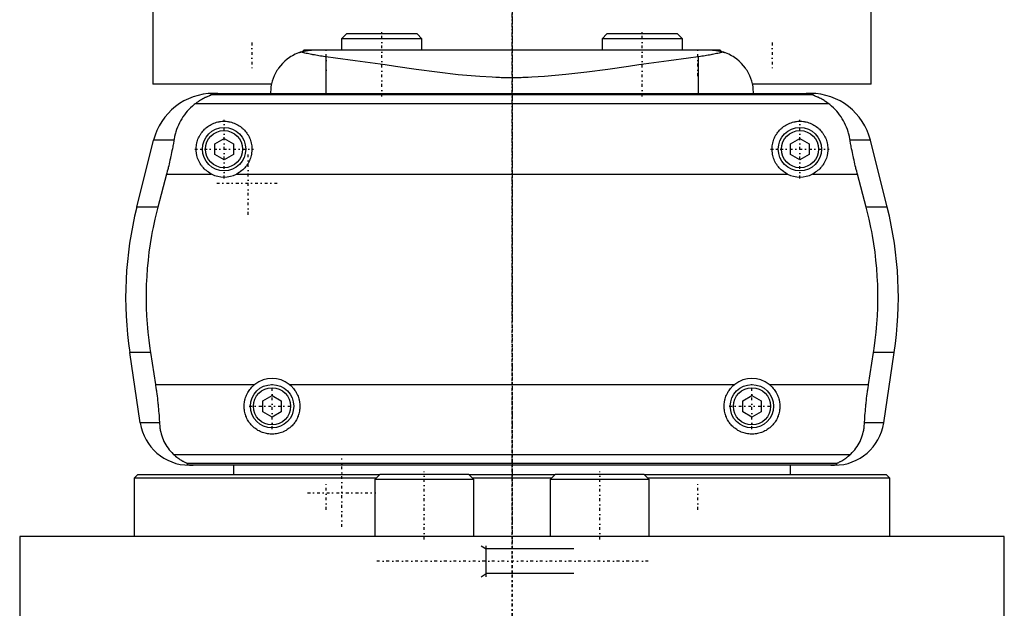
# Model space of a CAD drawing. Extents: x -90 to 90, y -319 to 715.
# Tile 2 of 5: x -80 to 80, y -23 to 72. Entities that reach past the tile are written whole.
import ezdxf

# ---------------------------------------------------------------- set-up
doc = ezdxf.new("R2010")
doc.units = 0
doc.linetypes.add('CENTER', pattern=[1.5, 0.45, -0.5, 0.05, -0.5])
for name, color, linetype in [('AM_0', 7, 'CONTINUOUS'), ('AM_10', 7, 'CONTINUOUS'), ('AM_7', 7, 'CENTER')]:
    doc.layers.add(name, color=color, linetype=linetype)

msp = doc.modelspace()

# ---------------------------------------------------------------- linework, layer by layer
at = {"layer": 'AM_0', "color": 7, "linetype": 'CONTINUOUS'}
for p, q in [((-58, 73.7), (-58, 61.5)), ((58, 61.5), (58, 73.7)), ((-26.74, 69.6), (-27.54, 68.8)), ((-27.54, 68.8), (-27.54, 67)), ((-14.54, 68.8), (-27.54, 68.8)), ((-15.34, 69.6), (-26.74, 69.6)), ((-14.54, 68.8), (-15.34, 69.6)), ((-14.54, 67), (-14.54, 68.8)), ((15.34, 69.6), (14.54, 68.8)), ((14.54, 68.8), (14.54, 67)), ((27.54, 68.8), (14.54, 68.8)), ((26.74, 69.6), (15.34, 69.6)), ((27.54, 68.8), (26.74, 69.6)), ((27.54, 67), (27.54, 68.8)), ((-33.6, 67), (-33.85, 66.75)), ((33.6, 67), (-33.6, 67)), ((33.85, 66.75), (33.6, 67)), ((-30.04, 65.9), (-30.04, 60)), ((30.04, 65.9), (30.04, 60)), ((-38.88, 61.5), (-58, 61.5)), ((58, 61.5), (38.88, 61.5)), ((48.57, 59.75), (-48.57, 59.75)), ((-48.19, 60), (48.19, 60)), ((51.17, 58.31), (-51.17, 58.31)), ((-48, 51.87), (-46.5, 52.73)), ((-46.5, 52.73), (-45, 51.87)), ((45, 51.87), (46.5, 52.73)), ((46.5, 52.73), (48, 51.87)), ((-60.6, 41.62), (-57.89, 52.43)), ((-54.6, 52.43), (-57.89, 52.43)), ((-48, 50.13), (-48, 51.87)), ((-45, 51.87), (-45, 50.13)), ((45, 50.13), (45, 51.87)), ((48, 51.87), (48, 50.13)), ((57.89, 52.43), (54.6, 52.43)), ((60.6, 41.62), (57.89, 52.43)), ((-46.5, 49.27), (-48, 50.13)), ((-45, 50.13), (-46.5, 49.27)), ((46.5, 49.27), (45, 50.13)), ((48, 50.13), (46.5, 49.27)), ((-55.78, 46.97), (-57.2, 41.62)), ((-55.78, 46.97), (-48.5, 46.97)), ((-44.5, 46.97), (44.5, 46.97)), ((48.5, 46.97), (55.78, 46.97)), ((57.2, 41.62), (55.78, 46.97)), ((-57.2, 41.62), (-60.6, 41.62)), ((60.6, 41.62), (57.2, 41.62)), ((-58.39, 18.16), (-61.72, 18.16)), ((-60.02, 6.81), (-61.72, 18.16)), ((-58.39, 18.16), (-57.58, 13.03)), ((57.58, 13.03), (58.39, 18.16)), ((61.72, 18.16), (58.39, 18.16)), ((60.02, 6.81), (61.72, 18.16)), ((-57.58, 13.03), (-41.54, 13.03)), ((-35.96, 13.03), (35.96, 13.03)), ((41.54, 13.03), (57.58, 13.03)), ((-40.25, 10.37), (-38.75, 11.23)), ((-38.75, 11.23), (-37.25, 10.37)), ((37.25, 10.37), (38.75, 11.23)), ((38.75, 11.23), (40.25, 10.37)), ((-40.25, 8.63), (-40.25, 10.37)), ((-37.25, 10.37), (-37.25, 8.63)), ((37.25, 8.63), (37.25, 10.37)), ((40.25, 10.37), (40.25, 8.63)), ((-38.75, 7.77), (-40.25, 8.63)), ((-37.25, 8.63), (-38.75, 7.77)), ((38.75, 7.77), (37.25, 8.63)), ((40.25, 8.63), (38.75, 7.77)), ((-56.93, 6.81), (-60.02, 6.81)), ((60.02, 6.81), (56.93, 6.81)), ((54.6, 1.69), (-54.6, 1.69)), ((52.38, 0.25), (-52.38, 0.25)), ((52.11, 0), (-52.11, 0)), ((-45, 0), (-45, -1.58)), ((45, -1.58), (45, 0)), ((-60.5, -1.58), (-61, -2.08)), ((-21.44, -1.58), (-60.5, -1.58)), ((-21.36, -1.5), (-22.16, -2.3)), ((-6.96, -1.5), (-21.36, -1.5)), ((-6.16, -2.3), (-6.96, -1.5)), ((6.88, -1.58), (-6.88, -1.58)), ((6.96, -1.5), (6.16, -2.3)), ((21.36, -1.5), (6.96, -1.5)), ((22.16, -2.3), (21.36, -1.5)), ((60.5, -1.58), (21.44, -1.58)), ((61, -2.08), (60.5, -1.58)), ((-61, -2.08), (-61, -11.5)), ((-21.94, -2.08), (-61, -2.08)), ((-22.16, -2.3), (-22.16, -11.5)), ((-6.16, -2.3), (-22.16, -2.3)), ((6.38, -2.08), (-6.38, -2.08)), ((-6.16, -11.5), (-6.16, -2.3)), ((6.16, -2.3), (6.16, -11.5)), ((22.16, -2.3), (6.16, -2.3)), ((61, -2.08), (21.94, -2.08)), ((22.16, -11.5), (22.16, -2.3)), ((61, -11.5), (61, -2.08)), ((-79.5, -11.5), (-79.5, -28.2)), ((79.5, -11.5), (-79.5, -11.5)), ((79.5, -28.2), (79.5, -11.5))]:
    msp.add_line(p, q, dxfattribs=at)
for points in [[(-34.2, 66.65, 0), (-34.15, 66.66, 0), (-34.05, 66.69, 0), (-33.95, 66.72, 0), (-33.9, 66.74, 0), (-33.85, 66.75, 0), (-33.75, 66.78, 0), (-33.65, 66.8, 0), (-33.55, 66.83, 0), (-33.45, 66.85, 0), (-33.34, 66.87, 0), (-33.29, 66.88, 0), (-33.24, 66.89, 0), (-33.14, 66.91, 0), (-33.04, 66.92, 0), (-32.94, 66.94, 0), (-32.84, 66.95, 0), (-32.73, 66.96, 0), (-32.68, 66.97, 0), (-32.63, 66.97, 0), (-32.53, 66.98, 0), (-32.43, 66.99, 0), (-32.38, 66.99, 0)], [(-29.34, 67, 0), (-29.43, 67, 0), (-29.61, 67, 0), (-29.78, 67, 0), (-29.87, 67, 0), (-29.96, 67, 0), (-30.13, 66.99, 0), (-30.31, 66.99, 0), (-30.49, 66.99, 0), (-30.66, 66.99, 0), (-30.83, 66.99, 0), (-30.92, 66.98, 0), (-31.01, 66.98, 0), (-31.18, 66.98, 0), (-31.35, 66.98, 0), (-31.51, 66.98, 0), (-31.68, 66.98, 0), (-31.84, 66.98, 0), (-31.92, 66.98, 0), (-32, 66.99, 0), (-32.15, 66.99, 0), (-32.3, 66.99, 0), (-32.38, 66.99, 0)], [(32.38, 66.99, 0), (32.3, 66.99, 0), (32.15, 66.99, 0), (32, 66.99, 0), (31.92, 66.98, 0), (31.84, 66.98, 0), (31.68, 66.98, 0), (31.51, 66.98, 0), (31.35, 66.98, 0), (31.18, 66.98, 0), (31.01, 66.98, 0), (30.92, 66.98, 0), (30.84, 66.99, 0), (30.66, 66.99, 0), (30.49, 66.99, 0), (30.31, 66.99, 0), (30.13, 66.99, 0), (29.96, 67, 0), (29.87, 67, 0), (29.78, 67, 0), (29.61, 67, 0), (29.43, 67, 0), (29.34, 67, 0)], [(32.38, 66.99, 0), (32.43, 66.99, 0), (32.53, 66.98, 0), (32.63, 66.97, 0), (32.68, 66.97, 0), (32.73, 66.96, 0), (32.84, 66.95, 0), (32.94, 66.94, 0), (33.04, 66.92, 0), (33.14, 66.91, 0), (33.24, 66.89, 0), (33.29, 66.88, 0), (33.34, 66.87, 0), (33.45, 66.85, 0), (33.55, 66.83, 0), (33.65, 66.8, 0), (33.75, 66.78, 0), (33.85, 66.75, 0), (33.9, 66.74, 0), (33.95, 66.72, 0), (34.05, 66.69, 0), (34.15, 66.66, 0), (34.2, 66.65, 0)], [(-34.2, 66.65, 0), (-34.48, 66.55, 0), (-34.99, 66.33, 0), (-35.46, 66.08, 0), (-35.69, 65.95, 0), (-35.91, 65.81, 0), (-36.32, 65.51, 0), (-36.71, 65.18, 0), (-37.07, 64.83, 0), (-37.4, 64.46, 0), (-37.7, 64.07, 0), (-37.83, 63.87, 0), (-37.96, 63.67, 0), (-38.2, 63.25, 0), (-38.4, 62.83, 0), (-38.58, 62.4, 0), (-38.72, 61.96, 0), (-38.83, 61.52, 0), (-38.88, 61.3, 0), (-38.92, 61.08, 0), (-38.97, 60.64, 0), (-39, 60.21, 0), (-39, 60, 0)], [(-34.3, 66.61, 0), (-34.3, 66.61, 0), (-34.3, 66.61, 0), (-34.29, 66.61, 0), (-34.29, 66.62, 0), (-34.28, 66.62, 0), (-34.27, 66.62, 0), (-34.26, 66.63, 0), (-34.24, 66.63, 0), (-34.22, 66.64, 0), (-34.2, 66.65, 0), (-34.19, 66.65, 0), (-34.18, 66.65, 0), (-34.15, 66.66, 0), (-34.12, 66.67, 0), (-34.08, 66.68, 0), (-34.05, 66.69, 0), (-34.01, 66.71, 0), (-33.99, 66.71, 0), (-33.97, 66.72, 0), (-33.92, 66.73, 0), (-33.87, 66.74, 0), (-33.85, 66.75, 0)], [(-30.04, 65.9, 0), (-30.17, 65.92, 0), (-30.43, 65.96, 0), (-30.68, 65.99, 0), (-30.81, 66.01, 0), (-30.94, 66.03, 0), (-31.18, 66.07, 0), (-31.43, 66.11, 0), (-31.67, 66.15, 0), (-31.91, 66.2, 0), (-32.14, 66.24, 0), (-32.26, 66.26, 0), (-32.37, 66.28, 0), (-32.6, 66.33, 0), (-32.82, 66.37, 0), (-33.05, 66.41, 0), (-33.26, 66.46, 0), (-33.48, 66.5, 0), (-33.58, 66.52, 0), (-33.69, 66.54, 0), (-33.89, 66.59, 0), (-34.1, 66.63, 0), (-34.2, 66.65, 0)], [(30.04, 65.9, 0), (28.5, 65.7, 0), (25.34, 65.27, 0), (22.12, 64.81, 0), (20.48, 64.58, 0), (18.83, 64.34, 0), (15.49, 63.86, 0), (12.11, 63.41, 0), (8.69, 63.02, 0), (5.23, 62.71, 0), (3.2, 62.59, 0), (2.63, 62.56, 0), (2.05, 62.54, 0), (1.76, 62.54, 0), (1.47, 62.53, 0), (0.89, 62.52, 0), (0.31, 62.51, 0), (0.02, 62.51, 0), (-0.27, 62.51, 0), (-0.86, 62.52, 0), (-1.44, 62.53, 0), (-1.73, 62.53, 0), (-2.02, 62.54, 0), (-2.6, 62.56, 0), (-3.18, 62.59, 0), (-5.21, 62.71, 0), (-8.67, 63.01, 0), (-12.1, 63.41, 0), (-15.49, 63.86, 0), (-18.83, 64.34, 0), (-20.48, 64.58, 0), (-22.12, 64.81, 0), (-25.35, 65.27, 0), (-28.5, 65.7, 0), (-30.04, 65.9, 0)], [(34.2, 66.65, 0), (34.1, 66.63, 0), (33.89, 66.59, 0), (33.68, 66.54, 0), (33.58, 66.52, 0), (33.47, 66.5, 0), (33.26, 66.46, 0), (33.04, 66.41, 0), (32.82, 66.37, 0), (32.59, 66.32, 0), (32.36, 66.28, 0), (32.25, 66.26, 0), (32.13, 66.24, 0), (31.9, 66.19, 0), (31.66, 66.15, 0), (31.42, 66.11, 0), (31.17, 66.07, 0), (30.93, 66.03, 0), (30.8, 66.01, 0), (30.68, 65.99, 0), (30.43, 65.96, 0), (30.17, 65.92, 0), (30.04, 65.9, 0)], [(33.85, 66.75, 0), (33.87, 66.74, 0), (33.92, 66.73, 0), (33.97, 66.72, 0), (33.99, 66.71, 0), (34.01, 66.71, 0), (34.05, 66.69, 0), (34.08, 66.68, 0), (34.12, 66.67, 0), (34.15, 66.66, 0), (34.18, 66.65, 0), (34.19, 66.65, 0), (34.2, 66.65, 0), (34.22, 66.64, 0), (34.24, 66.63, 0), (34.26, 66.63, 0), (34.27, 66.62, 0), (34.28, 66.62, 0), (34.29, 66.62, 0), (34.29, 66.61, 0), (34.3, 66.61, 0), (34.3, 66.61, 0), (34.3, 66.61, 0)], [(39, 60, 0), (39, 60.21, 0), (38.97, 60.64, 0), (38.92, 61.08, 0), (38.88, 61.3, 0), (38.83, 61.52, 0), (38.72, 61.96, 0), (38.58, 62.4, 0), (38.4, 62.83, 0), (38.2, 63.25, 0), (37.96, 63.67, 0), (37.83, 63.87, 0), (37.7, 64.07, 0), (37.4, 64.46, 0), (37.07, 64.83, 0), (36.71, 65.18, 0), (36.32, 65.51, 0), (35.91, 65.81, 0), (35.69, 65.95, 0), (35.46, 66.08, 0), (34.99, 66.33, 0), (34.48, 66.55, 0), (34.2, 66.65, 0)], [(-48.57, 59.75, 0), (-48.57, 59.75, 0), (-48.57, 59.74, 0), (-48.57, 59.74, 0), (-48.57, 59.74, 0), (-48.57, 59.74, 0), (-48.57, 59.74, 0), (-48.57, 59.73, 0), (-48.58, 59.73, 0), (-48.58, 59.73, 0), (-48.59, 59.72, 0), (-48.59, 59.72, 0), (-48.6, 59.72, 0), (-48.61, 59.71, 0), (-48.62, 59.71, 0), (-48.63, 59.71, 0), (-48.64, 59.7, 0), (-48.65, 59.7, 0), (-48.66, 59.69, 0), (-48.66, 59.69, 0), (-48.68, 59.68, 0), (-48.69, 59.68, 0), (-48.7, 59.68, 0), (-48.71, 59.67, 0), (-48.72, 59.67, 0), (-48.74, 59.66, 0), (-48.74, 59.66, 0), (-48.75, 59.65, 0), (-48.77, 59.65, 0), (-48.79, 59.64, 0), (-48.8, 59.63, 0), (-48.82, 59.63, 0), (-48.84, 59.62, 0), (-48.85, 59.62, 0), (-48.86, 59.61, 0), (-48.88, 59.6, 0), (-48.9, 59.6, 0), (-48.97, 59.57, 0), (-49.1, 59.52, 0), (-49.23, 59.46, 0), (-49.38, 59.39, 0), (-49.46, 59.36, 0), (-49.54, 59.32, 0), (-49.71, 59.23, 0), (-49.9, 59.14, 0), (-50.09, 59.03, 0), (-50.28, 58.92, 0), (-50.48, 58.79, 0), (-50.58, 58.73, 0), (-50.68, 58.66, 0), (-50.88, 58.53, 0), (-51.07, 58.38, 0), (-51.17, 58.31, 0)], [(-47.52, 60, 0), (-47.53, 60, 0), (-47.54, 60, 0), (-47.55, 60, 0), (-47.55, 60, 0), (-47.56, 60, 0), (-47.57, 60, 0), (-47.57, 60, 0), (-47.58, 60, 0), (-47.59, 60, 0), (-47.6, 60, 0), (-47.61, 60, 0), (-47.61, 60, 0), (-47.62, 60, 0), (-47.63, 60, 0), (-47.64, 60, 0), (-47.65, 60, 0), (-47.66, 60, 0), (-47.66, 60, 0), (-47.67, 60, 0), (-47.67, 60, 0), (-47.68, 60, 0), (-47.69, 60, 0), (-47.69, 60, 0), (-47.7, 60, 0), (-47.71, 60, 0), (-47.71, 60, 0), (-47.72, 60, 0), (-47.73, 60, 0), (-47.73, 60, 0), (-47.74, 60, 0), (-47.75, 60, 0), (-47.76, 60, 0), (-47.76, 60, 0), (-47.77, 60, 0), (-47.78, 60, 0), (-47.78, 60, 0), (-47.79, 60, 0), (-47.8, 60, 0), (-47.81, 60, 0), (-47.81, 60, 0), (-47.81, 60, 0), (-47.82, 60, 0), (-47.83, 59.99, 0), (-47.83, 59.99, 0), (-47.84, 59.99, 0), (-47.85, 59.99, 0), (-47.85, 59.99, 0), (-47.86, 59.99, 0), (-47.86, 59.99, 0), (-47.87, 59.99, 0), (-47.89, 59.99, 0), (-47.93, 59.99, 0), (-47.95, 59.99, 0), (-47.97, 59.99, 0), (-48, 59.99, 0), (-48.03, 59.98, 0), (-48.06, 59.98, 0), (-48.09, 59.98, 0), (-48.11, 59.98, 0), (-48.13, 59.98, 0), (-48.14, 59.98, 0), (-48.16, 59.97, 0), (-48.19, 59.97, 0), (-48.2, 59.97, 0), (-48.21, 59.97, 0), (-48.23, 59.97, 0), (-48.25, 59.96, 0), (-48.26, 59.96, 0), (-48.27, 59.96, 0), (-48.28, 59.96, 0), (-48.3, 59.96, 0), (-48.35, 59.95, 0), (-48.43, 59.93, 0), (-48.49, 59.92, 0), (-48.54, 59.9, 0), (-48.57, 59.89, 0), (-48.58, 59.88, 0), (-48.6, 59.87, 0), (-48.62, 59.86, 0), (-48.63, 59.84, 0), (-48.63, 59.83, 0), (-48.63, 59.81, 0), (-48.63, 59.8, 0), (-48.62, 59.79, 0), (-48.62, 59.78, 0), (-48.6, 59.77, 0), (-48.58, 59.75, 0), (-48.57, 59.75, 0)], [(48.57, 59.75, 0), (48.58, 59.75, 0), (48.6, 59.77, 0), (48.62, 59.78, 0), (48.62, 59.79, 0), (48.63, 59.8, 0), (48.63, 59.81, 0), (48.63, 59.83, 0), (48.63, 59.84, 0), (48.62, 59.86, 0), (48.6, 59.87, 0), (48.58, 59.88, 0), (48.57, 59.89, 0), (48.54, 59.9, 0), (48.49, 59.92, 0), (48.43, 59.93, 0), (48.35, 59.95, 0), (48.3, 59.96, 0), (48.28, 59.96, 0), (48.27, 59.96, 0), (48.26, 59.96, 0), (48.25, 59.96, 0), (48.23, 59.97, 0), (48.21, 59.97, 0), (48.2, 59.97, 0), (48.19, 59.97, 0), (48.16, 59.97, 0), (48.14, 59.98, 0), (48.13, 59.98, 0), (48.11, 59.98, 0), (48.09, 59.98, 0), (48.06, 59.98, 0), (48.03, 59.98, 0), (48, 59.99, 0), (47.97, 59.99, 0), (47.95, 59.99, 0), (47.93, 59.99, 0), (47.91, 59.99, 0), (47.9, 59.99, 0), (47.9, 59.99, 0), (47.89, 59.99, 0), (47.89, 59.99, 0), (47.88, 59.99, 0), (47.88, 59.99, 0), (47.87, 59.99, 0), (47.86, 59.99, 0), (47.86, 59.99, 0), (47.85, 59.99, 0), (47.85, 59.99, 0), (47.84, 59.99, 0), (47.83, 59.99, 0), (47.83, 59.99, 0), (47.82, 60, 0), (47.81, 60, 0), (47.81, 60, 0), (47.81, 60, 0), (47.8, 60, 0), (47.79, 60, 0), (47.78, 60, 0), (47.78, 60, 0), (47.77, 60, 0), (47.76, 60, 0), (47.76, 60, 0), (47.75, 60, 0), (47.74, 60, 0), (47.73, 60, 0), (47.73, 60, 0), (47.72, 60, 0), (47.71, 60, 0), (47.71, 60, 0), (47.7, 60, 0), (47.69, 60, 0), (47.69, 60, 0), (47.68, 60, 0), (47.67, 60, 0), (47.67, 60, 0), (47.66, 60, 0), (47.66, 60, 0), (47.65, 60, 0), (47.64, 60, 0), (47.63, 60, 0), (47.62, 60, 0), (47.61, 60, 0), (47.61, 60, 0), (47.6, 60, 0), (47.59, 60, 0), (47.58, 60, 0), (47.57, 60, 0), (47.57, 60, 0), (47.56, 60, 0), (47.55, 60, 0), (47.55, 60, 0), (47.54, 60, 0), (47.53, 60, 0), (47.52, 60, 0)], [(51.17, 58.31, 0), (51.06, 58.39, 0), (50.84, 58.55, 0), (50.63, 58.69, 0), (50.53, 58.76, 0), (50.43, 58.83, 0), (50.23, 58.95, 0), (50.04, 59.06, 0), (49.85, 59.16, 0), (49.68, 59.25, 0), (49.52, 59.33, 0), (49.44, 59.37, 0), (49.36, 59.4, 0), (49.22, 59.46, 0), (49.09, 59.52, 0), (48.96, 59.57, 0), (48.89, 59.6, 0), (48.88, 59.61, 0), (48.86, 59.61, 0), (48.85, 59.62, 0), (48.84, 59.62, 0), (48.82, 59.63, 0), (48.8, 59.64, 0), (48.78, 59.64, 0), (48.77, 59.65, 0), (48.75, 59.66, 0), (48.74, 59.66, 0), (48.73, 59.66, 0), (48.72, 59.67, 0), (48.7, 59.67, 0), (48.7, 59.68, 0), (48.69, 59.68, 0), (48.68, 59.69, 0), (48.66, 59.69, 0), (48.66, 59.69, 0), (48.65, 59.7, 0), (48.64, 59.7, 0), (48.63, 59.71, 0), (48.62, 59.71, 0), (48.61, 59.71, 0), (48.6, 59.72, 0), (48.59, 59.72, 0), (48.59, 59.72, 0), (48.58, 59.73, 0), (48.58, 59.73, 0), (48.57, 59.73, 0), (48.57, 59.74, 0), (48.57, 59.74, 0), (48.57, 59.74, 0), (48.57, 59.74, 0), (48.57, 59.74, 0), (48.57, 59.75, 0), (48.57, 59.75, 0)], [(-51.17, 58.31, 0), (-51.33, 58.19, 0), (-51.62, 57.95, 0), (-51.91, 57.69, 0), (-52.04, 57.56, 0), (-52.18, 57.42, 0), (-52.44, 57.14, 0), (-52.68, 56.85, 0), (-52.91, 56.55, 0), (-53.13, 56.24, 0), (-53.34, 55.91, 0), (-53.44, 55.75, 0), (-53.53, 55.58, 0), (-53.71, 55.24, 0), (-53.87, 54.88, 0), (-54.02, 54.53, 0), (-54.16, 54.16, 0), (-54.28, 53.78, 0), (-54.34, 53.6, 0), (-54.39, 53.4, 0), (-54.49, 53.02, 0), (-54.57, 52.62, 0), (-54.6, 52.43, 0)], [(54.6, 52.43, 0), (54.57, 52.62, 0), (54.49, 53.02, 0), (54.39, 53.4, 0), (54.34, 53.6, 0), (54.28, 53.78, 0), (54.16, 54.16, 0), (54.02, 54.53, 0), (53.87, 54.89, 0), (53.71, 55.24, 0), (53.53, 55.58, 0), (53.43, 55.75, 0), (53.34, 55.91, 0), (53.13, 56.24, 0), (52.91, 56.55, 0), (52.68, 56.85, 0), (52.44, 57.14, 0), (52.18, 57.42, 0), (52.04, 57.56, 0), (51.91, 57.69, 0), (51.62, 57.95, 0), (51.33, 58.19, 0), (51.17, 58.31, 0)], [(-48.5, 46.97, 0), (-48.6, 47.02, 0), (-48.8, 47.13, 0), (-49, 47.26, 0), (-49.09, 47.32, 0), (-49.18, 47.39, 0), (-49.36, 47.53, 0), (-49.53, 47.67, 0), (-49.69, 47.82, 0), (-49.84, 47.98, 0), (-49.98, 48.15, 0), (-50.05, 48.24, 0), (-50.12, 48.33, 0), (-50.25, 48.52, 0), (-50.37, 48.71, 0), (-50.49, 48.91, 0), (-50.59, 49.12, 0), (-50.68, 49.33, 0), (-50.72, 49.44, 0), (-50.76, 49.55, 0), (-50.83, 49.76, 0), (-50.88, 49.99, 0), (-50.91, 50.1, 0), (-50.93, 50.21, 0), (-50.96, 50.43, 0), (-50.99, 50.65, 0), (-50.99, 50.76, 0), (-51, 50.87, 0), (-51, 51.08, 0), (-50.99, 51.3, 0), (-50.97, 51.51, 0), (-50.94, 51.73, 0), (-50.9, 51.95, 0), (-50.87, 52.06, 0), (-50.85, 52.17, 0), (-50.78, 52.38, 0), (-50.71, 52.59, 0), (-50.62, 52.8, 0), (-50.53, 53, 0), (-50.43, 53.2, 0), (-50.37, 53.29, 0), (-50.31, 53.39, 0), (-50.19, 53.57, 0), (-50.06, 53.75, 0), (-49.93, 53.92, 0), (-49.78, 54.08, 0), (-49.63, 54.23, 0), (-49.56, 54.3, 0), (-49.48, 54.37, 0), (-49.31, 54.51, 0), (-49.14, 54.65, 0), (-48.95, 54.77, 0), (-48.76, 54.89, 0), (-48.57, 55, 0), (-48.46, 55.05, 0), (-48.36, 55.1, 0), (-48.15, 55.19, 0), (-47.94, 55.26, 0), (-47.72, 55.33, 0), (-47.5, 55.39, 0), (-47.28, 55.43, 0), (-47.16, 55.45, 0), (-47.05, 55.47, 0), (-46.83, 55.49, 0), (-46.61, 55.5, 0), (-46.5, 55.5, 0), (-46.39, 55.5, 0), (-46.17, 55.49, 0), (-45.95, 55.47, 0), (-45.84, 55.45, 0), (-45.72, 55.43, 0), (-45.5, 55.39, 0), (-45.28, 55.33, 0), (-45.06, 55.26, 0), (-44.85, 55.19, 0), (-44.64, 55.1, 0), (-44.54, 55.05, 0), (-44.43, 55, 0), (-44.24, 54.89, 0), (-44.05, 54.77, 0), (-43.86, 54.65, 0), (-43.69, 54.51, 0), (-43.52, 54.37, 0), (-43.44, 54.3, 0), (-43.37, 54.23, 0), (-43.22, 54.08, 0), (-43.07, 53.92, 0), (-42.94, 53.75, 0), (-42.81, 53.57, 0), (-42.69, 53.39, 0), (-42.63, 53.29, 0), (-42.57, 53.2, 0), (-42.47, 53, 0), (-42.38, 52.8, 0), (-42.29, 52.59, 0), (-42.22, 52.38, 0), (-42.15, 52.17, 0), (-42.13, 52.06, 0), (-42.1, 51.95, 0), (-42.06, 51.73, 0), (-42.03, 51.51, 0), (-42.01, 51.3, 0), (-42, 51.08, 0), (-42, 50.87, 0), (-42.01, 50.76, 0), (-42.01, 50.65, 0), (-42.04, 50.43, 0), (-42.07, 50.21, 0), (-42.09, 50.1, 0), (-42.12, 49.99, 0), (-42.17, 49.76, 0), (-42.24, 49.55, 0), (-42.28, 49.44, 0), (-42.32, 49.33, 0), (-42.41, 49.12, 0), (-42.51, 48.91, 0), (-42.63, 48.71, 0), (-42.75, 48.52, 0), (-42.88, 48.33, 0), (-42.95, 48.24, 0), (-43.02, 48.15, 0), (-43.16, 47.98, 0), (-43.31, 47.82, 0), (-43.47, 47.67, 0), (-43.64, 47.53, 0), (-43.82, 47.39, 0), (-43.91, 47.32, 0), (-44, 47.26, 0), (-44.2, 47.13, 0), (-44.4, 47.02, 0), (-44.5, 46.97, 0)], [(44.5, 46.97, 0), (44.4, 47.02, 0), (44.2, 47.13, 0), (44, 47.26, 0), (43.91, 47.32, 0), (43.82, 47.39, 0), (43.64, 47.53, 0), (43.47, 47.67, 0), (43.31, 47.82, 0), (43.16, 47.98, 0), (43.02, 48.15, 0), (42.95, 48.24, 0), (42.88, 48.33, 0), (42.75, 48.52, 0), (42.63, 48.71, 0), (42.51, 48.91, 0), (42.41, 49.12, 0), (42.32, 49.33, 0), (42.28, 49.44, 0), (42.24, 49.55, 0), (42.17, 49.76, 0), (42.12, 49.99, 0), (42.09, 50.1, 0), (42.07, 50.21, 0), (42.04, 50.43, 0), (42.01, 50.65, 0), (42.01, 50.76, 0), (42, 50.87, 0), (42, 51.08, 0), (42.01, 51.3, 0), (42.03, 51.51, 0), (42.06, 51.73, 0), (42.1, 51.95, 0), (42.13, 52.06, 0), (42.15, 52.17, 0), (42.22, 52.38, 0), (42.29, 52.59, 0), (42.38, 52.8, 0), (42.47, 53, 0), (42.57, 53.2, 0), (42.63, 53.29, 0), (42.69, 53.39, 0), (42.81, 53.57, 0), (42.94, 53.75, 0), (43.07, 53.92, 0), (43.22, 54.08, 0), (43.37, 54.23, 0), (43.44, 54.3, 0), (43.52, 54.37, 0), (43.69, 54.51, 0), (43.86, 54.65, 0), (44.05, 54.77, 0), (44.24, 54.89, 0), (44.43, 55, 0), (44.54, 55.05, 0), (44.64, 55.1, 0), (44.85, 55.19, 0), (45.06, 55.26, 0), (45.28, 55.33, 0), (45.5, 55.39, 0), (45.72, 55.43, 0), (45.84, 55.45, 0), (45.95, 55.47, 0), (46.17, 55.49, 0), (46.39, 55.5, 0), (46.5, 55.5, 0), (46.61, 55.5, 0), (46.83, 55.49, 0), (47.05, 55.47, 0), (47.16, 55.45, 0), (47.28, 55.43, 0), (47.5, 55.39, 0), (47.72, 55.33, 0), (47.94, 55.26, 0), (48.15, 55.19, 0), (48.36, 55.1, 0), (48.46, 55.05, 0), (48.57, 55, 0), (48.76, 54.89, 0), (48.95, 54.77, 0), (49.14, 54.65, 0), (49.31, 54.51, 0), (49.48, 54.37, 0), (49.56, 54.3, 0), (49.63, 54.23, 0), (49.78, 54.08, 0), (49.93, 53.92, 0), (50.06, 53.75, 0), (50.19, 53.57, 0), (50.31, 53.39, 0), (50.37, 53.29, 0), (50.43, 53.2, 0), (50.53, 53, 0), (50.62, 52.8, 0), (50.71, 52.59, 0), (50.78, 52.38, 0), (50.85, 52.17, 0), (50.87, 52.06, 0), (50.9, 51.95, 0), (50.94, 51.73, 0), (50.97, 51.51, 0), (50.99, 51.3, 0), (51, 51.08, 0), (51, 50.87, 0), (50.99, 50.76, 0), (50.99, 50.65, 0), (50.96, 50.43, 0), (50.93, 50.21, 0), (50.91, 50.1, 0), (50.88, 49.99, 0), (50.83, 49.76, 0), (50.76, 49.55, 0), (50.72, 49.44, 0), (50.68, 49.33, 0), (50.59, 49.12, 0), (50.49, 48.91, 0), (50.37, 48.71, 0), (50.25, 48.52, 0), (50.12, 48.33, 0), (50.05, 48.24, 0), (49.98, 48.15, 0), (49.84, 47.98, 0), (49.69, 47.82, 0), (49.53, 47.67, 0), (49.36, 47.53, 0), (49.18, 47.39, 0), (49.09, 47.32, 0), (49, 47.26, 0), (48.8, 47.13, 0), (48.6, 47.02, 0), (48.5, 46.97, 0)], [(-54.6, 52.43, 0), (-54.63, 52.27, 0), (-54.68, 51.97, 0), (-54.73, 51.66, 0), (-54.76, 51.51, 0), (-54.79, 51.35, 0), (-54.85, 51.05, 0), (-54.91, 50.74, 0), (-54.97, 50.44, 0), (-55.03, 50.13, 0), (-55.1, 49.83, 0), (-55.13, 49.68, 0), (-55.16, 49.52, 0), (-55.23, 49.22, 0), (-55.3, 48.92, 0), (-55.37, 48.63, 0), (-55.44, 48.33, 0), (-55.51, 48.03, 0), (-55.55, 47.88, 0), (-55.58, 47.73, 0), (-55.66, 47.42, 0), (-55.74, 47.12, 0), (-55.78, 46.97, 0)], [(55.78, 46.97, 0), (55.74, 47.12, 0), (55.66, 47.42, 0), (55.58, 47.73, 0), (55.55, 47.88, 0), (55.51, 48.03, 0), (55.44, 48.33, 0), (55.37, 48.63, 0), (55.3, 48.92, 0), (55.23, 49.22, 0), (55.16, 49.52, 0), (55.13, 49.68, 0), (55.1, 49.83, 0), (55.03, 50.13, 0), (54.97, 50.44, 0), (54.91, 50.74, 0), (54.85, 51.05, 0), (54.79, 51.35, 0), (54.76, 51.51, 0), (54.73, 51.66, 0), (54.68, 51.97, 0), (54.63, 52.27, 0), (54.6, 52.43, 0)], [(-57.2, 41.62, 0), (-57.37, 40.98, 0), (-57.68, 39.69, 0), (-57.96, 38.38, 0), (-58.09, 37.72, 0), (-58.21, 37.05, 0), (-58.43, 35.73, 0), (-58.62, 34.4, 0), (-58.78, 33.07, 0), (-58.9, 31.75, 0), (-58.99, 30.44, 0), (-59.03, 29.79, 0), (-59.06, 29.15, 0), (-59.09, 27.88, 0), (-59.09, 26.64, 0), (-59.07, 25.38, 0), (-59.02, 24.1, 0), (-58.94, 22.8, 0), (-58.88, 22.14, 0), (-58.82, 21.48, 0), (-58.67, 20.16, 0), (-58.5, 18.82, 0), (-58.39, 18.16, 0)], [(58.39, 18.16, 0), (58.5, 18.82, 0), (58.67, 20.16, 0), (58.82, 21.48, 0), (58.88, 22.14, 0), (58.94, 22.8, 0), (59.02, 24.1, 0), (59.07, 25.38, 0), (59.09, 26.64, 0), (59.09, 27.88, 0), (59.06, 29.15, 0), (59.03, 29.79, 0), (58.99, 30.44, 0), (58.9, 31.75, 0), (58.78, 33.07, 0), (58.62, 34.4, 0), (58.43, 35.73, 0), (58.21, 37.05, 0), (58.09, 37.72, 0), (57.96, 38.38, 0), (57.68, 39.69, 0), (57.37, 40.98, 0), (57.2, 41.62, 0)], [(-57.58, 13.03, 0), (-57.55, 12.86, 0), (-57.5, 12.52, 0), (-57.45, 12.18, 0), (-57.43, 12.01, 0), (-57.4, 11.84, 0), (-57.36, 11.5, 0), (-57.31, 11.15, 0), (-57.27, 10.81, 0), (-57.23, 10.46, 0), (-57.19, 10.12, 0), (-57.17, 9.94, 0), (-57.15, 9.77, 0), (-57.12, 9.42, 0), (-57.09, 9.07, 0), (-57.06, 8.72, 0), (-57.03, 8.37, 0), (-57, 8.03, 0), (-56.99, 7.85, 0), (-56.98, 7.68, 0), (-56.96, 7.33, 0), (-56.94, 6.99, 0), (-56.93, 6.81, 0)], [(-35.96, 13.03, 0), (-35.88, 12.97, 0), (-35.73, 12.83, 0), (-35.58, 12.69, 0), (-35.51, 12.62, 0), (-35.44, 12.55, 0), (-35.3, 12.39, 0), (-35.17, 12.23, 0), (-35.05, 12.06, 0), (-34.93, 11.89, 0), (-34.83, 11.7, 0), (-34.78, 11.61, 0), (-34.73, 11.52, 0), (-34.64, 11.32, 0), (-34.55, 11.13, 0), (-34.48, 10.93, 0), (-34.42, 10.73, 0), (-34.37, 10.52, 0), (-34.35, 10.42, 0), (-34.32, 10.32, 0), (-34.29, 10.11, 0), (-34.27, 9.91, 0), (-34.26, 9.81, 0), (-34.25, 9.71, 0), (-34.25, 9.51, 0), (-34.25, 9.31, 0), (-34.26, 9.21, 0), (-34.27, 9.11, 0), (-34.29, 8.91, 0), (-34.32, 8.7, 0), (-34.36, 8.5, 0), (-34.41, 8.3, 0), (-34.47, 8.1, 0), (-34.51, 8.01, 0), (-34.54, 7.91, 0), (-34.62, 7.72, 0), (-34.7, 7.53, 0), (-34.8, 7.34, 0), (-34.9, 7.17, 0), (-35.01, 6.99, 0), (-35.07, 6.91, 0), (-35.13, 6.83, 0), (-35.25, 6.67, 0), (-35.38, 6.52, 0), (-35.52, 6.37, 0), (-35.66, 6.23, 0), (-35.8, 6.1, 0), (-35.88, 6.03, 0), (-35.96, 5.97, 0), (-36.12, 5.85, 0), (-36.29, 5.73, 0), (-36.47, 5.62, 0), (-36.65, 5.52, 0), (-36.83, 5.43, 0), (-36.93, 5.38, 0), (-37.03, 5.34, 0), (-37.22, 5.27, 0), (-37.42, 5.2, 0), (-37.63, 5.14, 0), (-37.83, 5.1, 0), (-38.04, 5.06, 0), (-38.14, 5.04, 0), (-38.24, 5.03, 0), (-38.45, 5.01, 0), (-38.65, 5, 0), (-38.75, 5, 0), (-38.85, 5, 0), (-39.05, 5.01, 0), (-39.26, 5.03, 0), (-39.36, 5.04, 0), (-39.46, 5.06, 0), (-39.67, 5.1, 0), (-39.87, 5.14, 0), (-40.08, 5.2, 0), (-40.28, 5.27, 0), (-40.47, 5.34, 0), (-40.57, 5.38, 0), (-40.67, 5.43, 0), (-40.85, 5.52, 0), (-41.03, 5.62, 0), (-41.21, 5.73, 0), (-41.38, 5.85, 0), (-41.54, 5.97, 0), (-41.62, 6.03, 0), (-41.7, 6.1, 0), (-41.84, 6.23, 0), (-41.98, 6.37, 0), (-42.12, 6.52, 0), (-42.25, 6.67, 0), (-42.37, 6.83, 0), (-42.43, 6.91, 0), (-42.49, 6.99, 0), (-42.6, 7.17, 0), (-42.7, 7.34, 0), (-42.8, 7.53, 0), (-42.88, 7.72, 0), (-42.96, 7.91, 0), (-42.99, 8.01, 0), (-43.03, 8.1, 0), (-43.09, 8.3, 0), (-43.14, 8.5, 0), (-43.18, 8.7, 0), (-43.21, 8.91, 0), (-43.23, 9.11, 0), (-43.24, 9.21, 0), (-43.25, 9.31, 0), (-43.25, 9.51, 0), (-43.25, 9.71, 0), (-43.24, 9.81, 0), (-43.23, 9.91, 0), (-43.21, 10.11, 0), (-43.18, 10.32, 0), (-43.15, 10.42, 0), (-43.13, 10.52, 0), (-43.08, 10.73, 0), (-43.02, 10.93, 0), (-42.95, 11.13, 0), (-42.86, 11.32, 0), (-42.77, 11.52, 0), (-42.72, 11.61, 0), (-42.67, 11.7, 0), (-42.57, 11.89, 0), (-42.45, 12.06, 0), (-42.33, 12.23, 0), (-42.2, 12.39, 0), (-42.06, 12.55, 0), (-41.99, 12.62, 0), (-41.92, 12.69, 0), (-41.77, 12.83, 0), (-41.62, 12.97, 0), (-41.54, 13.03, 0)], [(41.54, 13.03, 0), (41.62, 12.97, 0), (41.77, 12.83, 0), (41.92, 12.69, 0), (41.99, 12.62, 0), (42.06, 12.55, 0), (42.2, 12.39, 0), (42.33, 12.23, 0), (42.45, 12.06, 0), (42.57, 11.89, 0), (42.67, 11.7, 0), (42.72, 11.61, 0), (42.77, 11.52, 0), (42.86, 11.32, 0), (42.95, 11.13, 0), (43.02, 10.93, 0), (43.08, 10.73, 0), (43.13, 10.52, 0), (43.15, 10.42, 0), (43.18, 10.32, 0), (43.21, 10.11, 0), (43.23, 9.91, 0), (43.24, 9.81, 0), (43.25, 9.71, 0), (43.25, 9.51, 0), (43.25, 9.31, 0), (43.24, 9.21, 0), (43.23, 9.11, 0), (43.21, 8.91, 0), (43.18, 8.7, 0), (43.14, 8.5, 0), (43.09, 8.3, 0), (43.03, 8.1, 0), (42.99, 8.01, 0), (42.96, 7.91, 0), (42.88, 7.72, 0), (42.8, 7.53, 0), (42.7, 7.34, 0), (42.6, 7.17, 0), (42.49, 6.99, 0), (42.43, 6.91, 0), (42.37, 6.83, 0), (42.25, 6.67, 0), (42.12, 6.52, 0), (41.98, 6.37, 0), (41.84, 6.23, 0), (41.7, 6.1, 0), (41.62, 6.03, 0), (41.54, 5.97, 0), (41.38, 5.85, 0), (41.21, 5.73, 0), (41.03, 5.62, 0), (40.85, 5.52, 0), (40.67, 5.43, 0), (40.57, 5.38, 0), (40.47, 5.34, 0), (40.28, 5.27, 0), (40.08, 5.2, 0), (39.87, 5.14, 0), (39.67, 5.1, 0), (39.46, 5.06, 0), (39.36, 5.04, 0), (39.26, 5.03, 0), (39.05, 5.01, 0), (38.85, 5, 0), (38.75, 5, 0), (38.65, 5, 0), (38.45, 5.01, 0), (38.24, 5.03, 0), (38.14, 5.04, 0), (38.04, 5.06, 0), (37.83, 5.1, 0), (37.63, 5.14, 0), (37.42, 5.2, 0), (37.22, 5.27, 0), (37.03, 5.34, 0), (36.93, 5.38, 0), (36.83, 5.43, 0), (36.65, 5.52, 0), (36.47, 5.62, 0), (36.29, 5.73, 0), (36.12, 5.85, 0), (35.96, 5.97, 0), (35.88, 6.03, 0), (35.8, 6.1, 0), (35.66, 6.23, 0), (35.52, 6.37, 0), (35.38, 6.52, 0), (35.25, 6.67, 0), (35.13, 6.83, 0), (35.07, 6.91, 0), (35.01, 6.99, 0), (34.9, 7.17, 0), (34.8, 7.34, 0), (34.7, 7.53, 0), (34.62, 7.72, 0), (34.54, 7.91, 0), (34.51, 8.01, 0), (34.47, 8.1, 0), (34.41, 8.3, 0), (34.36, 8.5, 0), (34.32, 8.7, 0), (34.29, 8.91, 0), (34.27, 9.11, 0), (34.26, 9.21, 0), (34.25, 9.31, 0), (34.25, 9.51, 0), (34.25, 9.71, 0), (34.26, 9.81, 0), (34.27, 9.91, 0), (34.29, 10.11, 0), (34.32, 10.32, 0), (34.35, 10.42, 0), (34.37, 10.52, 0), (34.42, 10.73, 0), (34.48, 10.93, 0), (34.55, 11.13, 0), (34.64, 11.32, 0), (34.73, 11.52, 0), (34.78, 11.61, 0), (34.83, 11.7, 0), (34.93, 11.89, 0), (35.05, 12.06, 0), (35.17, 12.23, 0), (35.3, 12.39, 0), (35.44, 12.55, 0), (35.51, 12.62, 0), (35.58, 12.69, 0), (35.73, 12.83, 0), (35.88, 12.97, 0), (35.96, 13.03, 0)], [(56.93, 6.81, 0), (56.94, 6.99, 0), (56.96, 7.33, 0), (56.98, 7.68, 0), (56.99, 7.85, 0), (57, 8.03, 0), (57.03, 8.37, 0), (57.06, 8.72, 0), (57.09, 9.07, 0), (57.12, 9.42, 0), (57.15, 9.77, 0), (57.17, 9.94, 0), (57.19, 10.12, 0), (57.23, 10.46, 0), (57.27, 10.81, 0), (57.31, 11.15, 0), (57.36, 11.5, 0), (57.4, 11.84, 0), (57.43, 12.01, 0), (57.45, 12.18, 0), (57.5, 12.52, 0), (57.55, 12.86, 0), (57.58, 13.03, 0)], [(-56.93, 6.81, 0), (-56.92, 6.65, 0), (-56.89, 6.32, 0), (-56.85, 5.99, 0), (-56.82, 5.83, 0), (-56.8, 5.66, 0), (-56.73, 5.34, 0), (-56.65, 5.03, 0), (-56.55, 4.72, 0), (-56.45, 4.42, 0), (-56.33, 4.12, 0), (-56.27, 3.97, 0), (-56.2, 3.83, 0), (-56.06, 3.55, 0), (-55.9, 3.27, 0), (-55.73, 3, 0), (-55.55, 2.74, 0), (-55.36, 2.49, 0), (-55.26, 2.37, 0), (-55.16, 2.25, 0), (-54.94, 2.02, 0), (-54.72, 1.8, 0), (-54.6, 1.69, 0)], [(54.6, 1.69, 0), (54.72, 1.8, 0), (54.94, 2.02, 0), (55.16, 2.25, 0), (55.26, 2.37, 0), (55.36, 2.49, 0), (55.55, 2.74, 0), (55.73, 3, 0), (55.9, 3.27, 0), (56.06, 3.55, 0), (56.2, 3.83, 0), (56.27, 3.98, 0), (56.33, 4.12, 0), (56.45, 4.42, 0), (56.55, 4.72, 0), (56.65, 5.03, 0), (56.73, 5.34, 0), (56.8, 5.66, 0), (56.82, 5.83, 0), (56.85, 5.99, 0), (56.89, 6.32, 0), (56.92, 6.65, 0), (56.93, 6.81, 0)], [(-54.6, 1.69, 0), (-54.51, 1.61, 0), (-54.32, 1.45, 0), (-54.14, 1.31, 0), (-54.06, 1.24, 0), (-53.97, 1.17, 0), (-53.8, 1.05, 0), (-53.63, 0.94, 0), (-53.48, 0.84, 0), (-53.33, 0.75, 0), (-53.18, 0.67, 0), (-53.12, 0.63, 0), (-53.05, 0.59, 0), (-52.93, 0.53, 0), (-52.81, 0.48, 0), (-52.7, 0.42, 0), (-52.64, 0.4, 0), (-52.63, 0.39, 0), (-52.61, 0.38, 0), (-52.6, 0.38, 0), (-52.6, 0.37, 0), (-52.58, 0.37, 0), (-52.57, 0.36, 0), (-52.55, 0.35, 0), (-52.54, 0.35, 0), (-52.52, 0.34, 0), (-52.52, 0.34, 0), (-52.51, 0.33, 0), (-52.5, 0.33, 0), (-52.48, 0.32, 0), (-52.48, 0.32, 0), (-52.47, 0.32, 0), (-52.46, 0.31, 0), (-52.45, 0.31, 0), (-52.44, 0.3, 0), (-52.44, 0.3, 0), (-52.43, 0.3, 0), (-52.42, 0.29, 0), (-52.41, 0.29, 0), (-52.4, 0.28, 0), (-52.4, 0.28, 0), (-52.39, 0.28, 0), (-52.39, 0.28, 0), (-52.39, 0.27, 0), (-52.38, 0.27, 0), (-52.38, 0.27, 0), (-52.38, 0.26, 0), (-52.38, 0.26, 0), (-52.38, 0.26, 0), (-52.38, 0.26, 0), (-52.38, 0.26, 0), (-52.38, 0.25, 0), (-52.38, 0.25, 0)], [(52.38, 0.25, 0), (52.38, 0.25, 0), (52.38, 0.26, 0), (52.38, 0.26, 0), (52.38, 0.26, 0), (52.38, 0.26, 0), (52.38, 0.26, 0), (52.38, 0.27, 0), (52.38, 0.27, 0), (52.38, 0.27, 0), (52.39, 0.27, 0), (52.39, 0.28, 0), (52.39, 0.28, 0), (52.4, 0.28, 0), (52.41, 0.28, 0), (52.41, 0.29, 0), (52.42, 0.29, 0), (52.43, 0.3, 0), (52.43, 0.3, 0), (52.44, 0.3, 0), (52.45, 0.31, 0), (52.46, 0.31, 0), (52.46, 0.31, 0), (52.47, 0.32, 0), (52.48, 0.32, 0), (52.49, 0.33, 0), (52.5, 0.33, 0), (52.5, 0.33, 0), (52.51, 0.34, 0), (52.53, 0.34, 0), (52.54, 0.35, 0), (52.55, 0.35, 0), (52.57, 0.36, 0), (52.57, 0.36, 0), (52.58, 0.37, 0), (52.6, 0.37, 0), (52.61, 0.38, 0), (52.66, 0.4, 0), (52.76, 0.45, 0), (52.88, 0.51, 0), (53, 0.57, 0), (53.06, 0.6, 0), (53.13, 0.64, 0), (53.27, 0.72, 0), (53.43, 0.81, 0), (53.59, 0.91, 0), (53.76, 1.02, 0), (53.94, 1.15, 0), (54.03, 1.21, 0), (54.12, 1.29, 0), (54.31, 1.44, 0), (54.5, 1.6, 0), (54.6, 1.69, 0)], [(-52.38, 0.25, 0), (-52.39, 0.25, 0), (-52.41, 0.23, 0), (-52.43, 0.22, 0), (-52.44, 0.21, 0), (-52.44, 0.2, 0), (-52.45, 0.19, 0), (-52.45, 0.17, 0), (-52.45, 0.16, 0), (-52.45, 0.14, 0), (-52.43, 0.13, 0), (-52.42, 0.12, 0), (-52.41, 0.11, 0), (-52.39, 0.1, 0), (-52.35, 0.08, 0), (-52.3, 0.07, 0), (-52.23, 0.05, 0), (-52.19, 0.04, 0), (-52.17, 0.04, 0), (-52.16, 0.04, 0), (-52.15, 0.04, 0), (-52.15, 0.04, 0), (-52.13, 0.04, 0), (-52.11, 0.03, 0), (-52.1, 0.03, 0), (-52.1, 0.03, 0), (-52.08, 0.03, 0), (-52.06, 0.03, 0), (-52.05, 0.03, 0), (-52.04, 0.02, 0), (-52.01, 0.02, 0), (-51.99, 0.02, 0), (-51.96, 0.02, 0), (-51.93, 0.01, 0), (-51.91, 0.01, 0), (-51.89, 0.01, 0), (-51.87, 0.01, 0), (-51.84, 0.01, 0), (-51.82, 0.01, 0), (-51.82, 0.01, 0), (-51.81, 0.01, 0), (-51.81, 0.01, 0), (-51.8, 0.01, 0), (-51.8, 0.01, 0), (-51.79, 0.01, 0), (-51.78, 0.01, 0), (-51.78, 0.01, 0), (-51.77, 0.01, 0), (-51.77, 0.01, 0), (-51.76, 0.01, 0), (-51.76, 0, 0), (-51.75, 0, 0), (-51.74, 0, 0), (-51.73, 0, 0), (-51.73, 0, 0), (-51.72, 0, 0), (-51.72, 0, 0), (-51.71, 0, 0), (-51.7, 0, 0), (-51.7, 0, 0), (-51.69, 0, 0), (-51.68, 0, 0), (-51.68, 0, 0), (-51.67, 0, 0), (-51.67, 0, 0), (-51.66, 0, 0), (-51.65, 0, 0), (-51.65, 0, 0), (-51.64, 0, 0), (-51.63, 0, 0), (-51.63, 0, 0), (-51.62, 0, 0), (-51.61, 0, 0), (-51.6, 0, 0), (-51.6, 0, 0), (-51.59, 0, 0), (-51.58, 0, 0), (-51.57, 0, 0), (-51.57, 0, 0), (-51.56, 0, 0), (-51.55, 0, 0), (-51.54, 0, 0), (-51.53, 0, 0), (-51.53, 0, 0), (-51.52, 0, 0), (-51.52, 0, 0), (-51.51, 0, 0), (-51.5, 0, 0), (-51.49, 0, 0)], [(51.49, 0, 0), (51.5, 0, 0), (51.51, 0, 0), (51.52, 0, 0), (51.52, 0, 0), (51.53, 0, 0), (51.53, 0, 0), (51.54, 0, 0), (51.55, 0, 0), (51.56, 0, 0), (51.57, 0, 0), (51.57, 0, 0), (51.58, 0, 0), (51.59, 0, 0), (51.6, 0, 0), (51.6, 0, 0), (51.61, 0, 0), (51.62, 0, 0), (51.63, 0, 0), (51.63, 0, 0), (51.64, 0, 0), (51.65, 0, 0), (51.65, 0, 0), (51.66, 0, 0), (51.67, 0, 0), (51.67, 0, 0), (51.68, 0, 0), (51.68, 0, 0), (51.69, 0, 0), (51.7, 0, 0), (51.7, 0, 0), (51.71, 0, 0), (51.72, 0, 0), (51.72, 0, 0), (51.73, 0, 0), (51.73, 0, 0), (51.74, 0, 0), (51.75, 0, 0), (51.76, 0, 0), (51.76, 0.01, 0), (51.77, 0.01, 0), (51.77, 0.01, 0), (51.78, 0.01, 0), (51.78, 0.01, 0), (51.79, 0.01, 0), (51.8, 0.01, 0), (51.8, 0.01, 0), (51.81, 0.01, 0), (51.81, 0.01, 0), (51.82, 0.01, 0), (51.82, 0.01, 0), (51.84, 0.01, 0), (51.87, 0.01, 0), (51.89, 0.01, 0), (51.91, 0.01, 0), (51.93, 0.01, 0), (51.96, 0.02, 0), (51.99, 0.02, 0), (52.01, 0.02, 0), (52.04, 0.02, 0), (52.05, 0.03, 0), (52.06, 0.03, 0), (52.08, 0.03, 0), (52.1, 0.03, 0), (52.1, 0.03, 0), (52.11, 0.03, 0), (52.13, 0.04, 0), (52.15, 0.04, 0), (52.15, 0.04, 0), (52.16, 0.04, 0), (52.17, 0.04, 0), (52.19, 0.04, 0), (52.23, 0.05, 0), (52.3, 0.07, 0), (52.35, 0.08, 0), (52.39, 0.1, 0), (52.41, 0.11, 0), (52.42, 0.12, 0), (52.43, 0.13, 0), (52.45, 0.14, 0), (52.45, 0.16, 0), (52.45, 0.17, 0), (52.45, 0.19, 0), (52.44, 0.2, 0), (52.44, 0.21, 0), (52.43, 0.22, 0), (52.41, 0.23, 0), (52.39, 0.25, 0), (52.38, 0.25, 0)]]:
    msp.add_polyline3d(points, dxfattribs=at)
for centre, radius in [((-46.5, 51), 3.5), ((46.5, 51), 3.5), ((-46.5, 51), 3), ((46.5, 51), 3), ((-38.75, 9.5), 3.5), ((38.75, 9.5), 3.5), ((-38.75, 9.5), 3), ((38.75, 9.5), 3)]:
    msp.add_circle(centre, radius, dxfattribs=at)
for centre, radius, start, end in [((-48.19, 50), 10, 90, 165.9622), ((48.19, 50), 10, 14.0378, 90), ((-46.5, 51), 4.5, 243.6372, 296.3628), ((46.5, 51), 4.5, 243.6372, 296.3628), ((-2.39, 27.06), 60, 165.9622, 188.533), ((2.39, 27.06), 60, 351.467, 14.0378), ((-38.75, 9.5), 4.5, 51.7104, 128.2896), ((38.75, 9.5), 4.5, 51.7104, 128.2896), ((-52.11, 8), 8, 188.533, 270), ((52.11, 8), 8, 270, 351.467)]:
    msp.add_arc(centre, radius, start, end, dxfattribs=at)
at = {"layer": 'AM_10', "color": 7, "linetype": 'CONTINUOUS'}
for p, q in [((-5, -13), (-4.15, -13.49)), ((-4.15, -18), (-4.15, -13)), ((10, -13.49), (-4.15, -13.49)), ((-5, -18), (-4.15, -17.51)), ((10, -17.51), (-4.15, -17.51))]:
    msp.add_line(p, q, dxfattribs=at)
at = {"layer": 'AM_7', "color": 4, "linetype": 'CENTER'}
for p, q in [((0, 715.48), (0, -86.97)), ((0, 302.7), (0, 22.81)), ((0, -14.35), (0, 81.35)), ((-21.04, 59.52), (-21.04, 70.08)), ((21.04, 59.52), (21.04, 70.08)), ((-42, 68.2), (-42, 63.8)), ((-30, 62.8), (-30, 67.2)), ((30, 62.8), (30, 67.2)), ((42, 68.2), (42, 63.8)), ((-46.5, 46.27), (-46.5, 55.72)), ((46.5, 46.27), (46.5, 55.72)), ((0, 54.6), (0, -13.6)), ((0, 53.05), (0, 18.95)), ((-51.22, 51), (-41.77, 51)), ((41.77, 51), (51.23, 51)), ((-42.58, 40.41), (-42.58, 50.59)), ((-47.67, 45.5), (-37.48, 45.5)), ((0, -317.3), (0, 16.93)), ((-38.75, 5.82), (-38.75, 13.18)), ((38.75, 5.82), (38.75, 13.18)), ((-42.42, 9.5), (-35.08, 9.5)), ((35.08, 9.5), (42.42, 9.5)), ((-27.5, -9.96), (-27.5, 1.06)), ((-14.16, -12), (-14.16, -1)), ((14.16, -12), (14.16, -1)), ((-30, -7.2), (-30, -2.8)), ((30, -7.2), (30, -2.8)), ((-33.01, -4.45), (-21.99, -4.45)), ((22, -15.5), (-22, -15.5))]:
    msp.add_line(p, q, dxfattribs=at)

doc.saveas('drawing.dxf')
